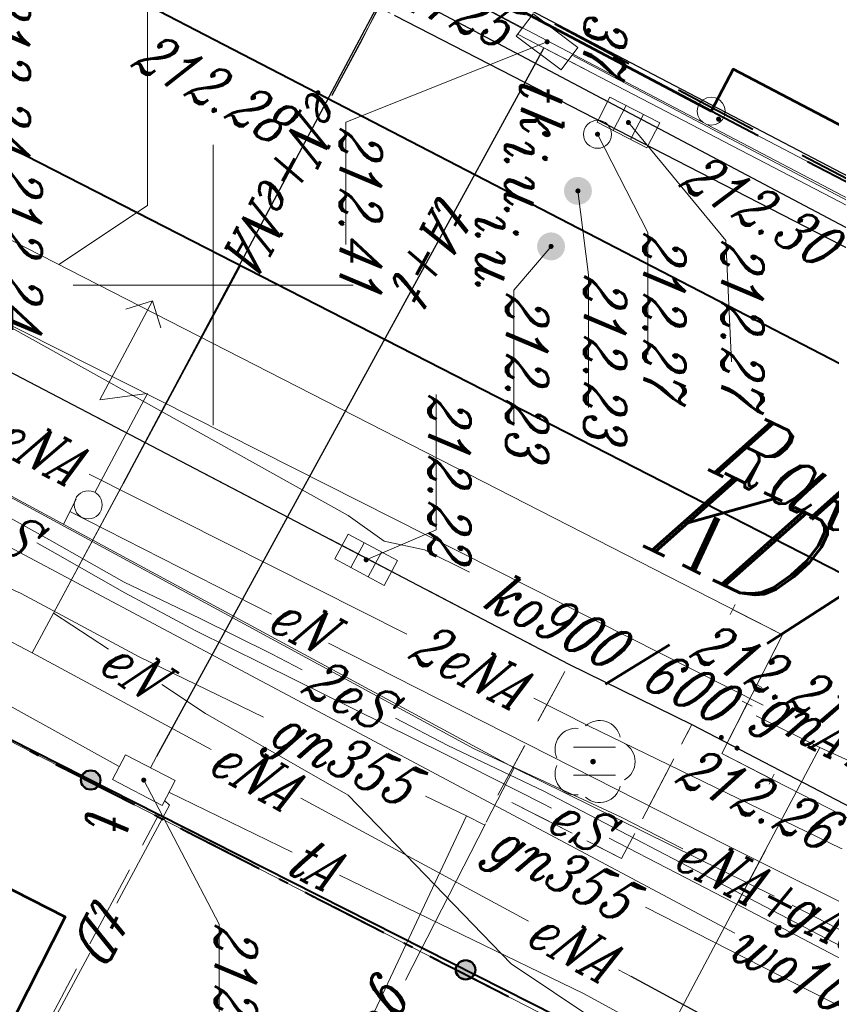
# Model space of a CAD drawing. Header units: millimetres. Extents: x -9598 to -9388, y -264557 to -264347.
# Tile 35 of 44: x -9440 to -9425, y -264420 to -264402. Entities that reach past the tile are written whole.
import ezdxf
from ezdxf.enums import TextEntityAlignment as Align

# ---------------------------------------------------------------- set-up
doc = ezdxf.new("R2010")
doc.units = ezdxf.units.MM
for name, pattern in [('Rakowicka 531_1 wstępna wersja$0$KTCR02-500', [1.5, 1, -0.5]), ('Rakowicka 531_1 wstępna wersja$0$KTJZ01-500', [2, 1.5, -0.5]), ('Rakowicka 531_1 wstępna wersja$0$KTPL01-500', [2, 1.5, -0.5]), ('Rakowicka 531_1 wstępna wersja$0$PTTU04-500', [1.5, 1, -0.5])]:
    doc.linetypes.add(name, pattern=pattern)
doc.layers.get('0').update_dxf_attribs({"color": 20, "lineweight": 35})
for name, color, linetype, lineweight in [('-- CO_opis', 11, 'Continuous', 0), ('-- CO_z', 51, 'Continuous', 9), ('Rakowicka 531_1 wstępna wersja$0$EGBB01', 250, 'Continuous', 0), ('Rakowicka 531_1 wstępna wersja$0$EGBD03', 250, 'Continuous', 0), ('Rakowicka 531_1 wstępna wersja$0$EGBO02', 250, 'Continuous', 0), ('Rakowicka 531_1 wstępna wersja$0$EPGPO_216', 7, 'Continuous', 0), ('Rakowicka 531_1 wstępna wersja$0$EPUPZ_251', 7, 'Continuous', 0), ('Rakowicka 531_1 wstępna wersja$0$KTCR02', 250, 'Continuous', 0), ('Rakowicka 531_1 wstępna wersja$0$KTJZ01', 250, 'Continuous', 0), ('Rakowicka 531_1 wstępna wersja$0$KTKR01', 250, 'Continuous', 0), ('Rakowicka 531_1 wstępna wersja$0$KTOK05_01', 250, 'Continuous', 0), ('Rakowicka 531_1 wstępna wersja$0$KTPL01', 250, 'Continuous', 0), ('Rakowicka 531_1 wstępna wersja$0$KTTR03', 250, 'Continuous', 0), ('Rakowicka 531_1 wstępna wersja$0$KTUL01', 250, 'Continuous', 0), ('Rakowicka 531_1 wstępna wersja$0$OBOP02_01', 250, 'Continuous', 0), ('Rakowicka 531_1 wstępna wersja$0$PTTU04', 250, 'Continuous', 0), ('Rakowicka 531_1 wstępna wersja$0$SUOP03_13', 250, 'Continuous', 0), ('Rakowicka 531_1 wstępna wersja$0$SUOP03_17', 250, 'Continuous', 0), ('Rakowicka 531_1 wstępna wersja$0$SUPE_01', 250, 'Continuous', 0), ('Rakowicka 531_1 wstępna wersja$0$SUPG_01', 250, 'Continuous', 0), ('Rakowicka 531_1 wstępna wersja$0$SUPK_01', 250, 'Continuous', 0), ('Rakowicka 531_1 wstępna wersja$0$SUPT_01', 250, 'Continuous', 0), ('Rakowicka 531_1 wstępna wersja$0$SUPW_01', 250, 'Continuous', 0), ('Rakowicka 531_1 wstępna wersja$0$SUSM07', 250, 'Continuous', 0), ('Rakowicka 531_1 wstępna wersja$0$SUUS05', 250, 'Continuous', 0), ('Rakowicka 531_1 wstępna wersja$0$SUUS15_05_K', 250, 'Continuous', 0), ('Rakowicka 531_1 wstępna wersja$0$SUUS15_10b_I', 250, 'Continuous', 0), ('Rakowicka 531_1 wstępna wersja$0$SUUS15_7a_T', 250, 'Continuous', 0), ('Rakowicka 531_1 wstępna wersja$0$SUUS15_7b_T', 250, 'Continuous', 0), ('Rakowicka 531_1 wstępna wersja$0$SUUS31_01', 250, 'Continuous', 0), ('Rakowicka 531_1 wstępna wersja$0$SUXX_01_E', 250, 'Continuous', 0), ('Rakowicka 531_1 wstępna wersja$0$Warstwa 2', 250, 'Continuous', 0), ('Rakowicka 531_1 wstępna wersja$0$Warstwa 3', 250, 'Continuous', 0), ('Rakowicka 531_1 wstępna wersja$0$Warstwa 5', 250, 'Continuous', 0)]:
    doc.layers.add(name, color=color, linetype=linetype, lineweight=lineweight)
doc.layers.add('-- RAMKA', color=11, linetype='Continuous')
for name, color, linetype, lineweight, true_color in [('Rakowicka 531_1 wstępna wersja$0$GEPPGO', 7, 'Continuous', 13, 0x008000), ('Rakowicka 531_1 wstępna wersja$0$GULIOR', 7, 'Continuous', 30, 0x0a0909), ('Rakowicka 531_1 wstępna wersja$0$GUPISH', 7, 'Continuous', 0, 0x0a0909), ('Rakowicka 531_1 wstępna wersja$0$GUPISH_O', 7, 'Continuous', 0, 0x0a0909), ('Rakowicka 531_1 wstępna wersja$0$GUPKSH', 7, 'Continuous', 0, 0x803300), ('Rakowicka 531_1 wstępna wersja$0$GUPTSH', 7, 'Continuous', 0, 0xff9100), ('Rakowicka 531_1 wstępna wersja$0$GUPXUI', 7, 'Continuous', 0, 0x0a0909), ('Rakowicka 531_1 wstępna wersja$0$GUPXUI_O', 7, 'Continuous', 0, 0x0a0909)]:
    doc.layers.add(name, color=color, linetype=linetype, lineweight=lineweight, true_color=true_color)
doc.styles.add('Rakowicka 531_1 wstępna wersja$0$Style-ITALIC_1250 I 0.20944', font='ITALIC_1250.shx', dxfattribs={"oblique": 12})

# ---------------------------------------------------------------- blocks, each defined once
blk = doc.blocks.new('Rakowicka 531_1 wstępna wersja$0$GEPPGO1_1')
at = {"layer": 'Rakowicka 531_1 wstępna wersja$0$GEPPGO', "color": 96, "linetype": 'Continuous', "lineweight": 13, "true_color": 0x008000, "flags": 128}
blk.add_lwpolyline([(0, 2.5), (0.77254, 2.37764), (1.46946, 2.02254), (2.02254, 1.46946), (2.37764, 0.77254), (2.5, 0), (2.37764, -0.77254), (2.02254, -1.46946), (1.46946, -2.02254), (0.77254, -2.37764), (0, -2.5), (-0.77254, -2.37764), (-1.46946, -2.02254), (-2.02254, -1.46946), (-2.37764, -0.77254), (-2.5, 0), (-2.37764, 0.77254), (-2.02254, 1.46946), (-1.46946, 2.02254), (-0.77254, 2.37764), (0, 2.5)], close=True, dxfattribs=at)
blk = doc.blocks.new('Rakowicka 531_1 wstępna wersja$0$GUPKSH1')
at = {"layer": 'Rakowicka 531_1 wstępna wersja$0$GUPKSH', "linetype": 'Continuous', "lineweight": 13}
blk.add_hatch(color=36, dxfattribs=at).paths.add_polyline_path([(0, -0.45), (-0.11647, -0.43467), (-0.225, -0.38971), (-0.3182, -0.3182), (-0.38971, -0.225), (-0.43467, -0.11647), (-0.45, 0), (-0.43467, 0.11647), (-0.38971, 0.225), (-0.3182, 0.3182), (-0.225, 0.38971), (-0.11647, 0.43467), (0, 0.45), (0.11647, 0.43467), (0.225, 0.38971), (0.3182, 0.3182), (0.38971, 0.225), (0.43467, 0.11647), (0.45, 0), (0.43467, -0.11647), (0.38971, -0.225), (0.3182, -0.3182), (0.225, -0.38971), (0.11647, -0.43467)])
blk = doc.blocks.new('Rakowicka 531_1 wstępna wersja$0$OBOP02_01')
at = {"layer": 'Rakowicka 531_1 wstępna wersja$0$OBOP02_01', "linetype": 'Continuous', "lineweight": 13}
h = blk.add_hatch(color=96, dxfattribs=at)
edge = h.paths.add_edge_path()
edge.add_arc((0, 0), 0.05, 0, 360)
at = {"layer": 'Rakowicka 531_1 wstępna wersja$0$OBOP02_01', "color": 96, "linetype": 'Continuous', "lineweight": 13}
for centre, start, end in [((0, 0.375), 30.1471, 149.8529), ((-0.357, 0.116), 102.1471, 221.8529), ((0.357, 0.116), 318.1471, 77.8529), ((-0.22, -0.303), 174.1472, 293.8529), ((0.22, -0.303), 246.1471, 5.8529)]:
    blk.add_arc(centre, 0.375, start, end, dxfattribs=at)
blk = doc.blocks.new('Rakowicka 531_1 wstępna wersja$0$GUPTSH1')
at = {"layer": 'Rakowicka 531_1 wstępna wersja$0$GUPTSH', "linetype": 'Continuous', "lineweight": 13}
blk.add_hatch(color=30, dxfattribs=at).paths.add_polyline_path([(0, -0.45), (-0.11647, -0.43467), (-0.225, -0.38971), (-0.3182, -0.3182), (-0.38971, -0.225), (-0.43467, -0.11647), (-0.45, 0), (-0.43467, 0.11647), (-0.38971, 0.225), (-0.3182, 0.3182), (-0.225, 0.38971), (-0.11647, 0.43467), (0, 0.45), (0.11647, 0.43467), (0.225, 0.38971), (0.3182, 0.3182), (0.38971, 0.225), (0.43467, 0.11647), (0.45, 0), (0.43467, -0.11647), (0.38971, -0.225), (0.3182, -0.3182), (0.225, -0.38971), (0.11647, -0.43467)])
blk = doc.blocks.new('Rakowicka 531_1 wstępna wersja$0$SUXX_01_1')
at = {"layer": 'Rakowicka 531_1 wstępna wersja$0$SUXX_01_E', "color": 1, "linetype": 'Continuous', "lineweight": 13}
blk.add_line((0, -0.25), (0, 0.25), dxfattribs=at)
blk = doc.blocks.new('Rakowicka 531_1 wstępna wersja$0$GUPISH1')
at = {"layer": 'Rakowicka 531_1 wstępna wersja$0$GUPISH', "linetype": 'Continuous', "lineweight": 13}
blk.add_hatch(color=250, dxfattribs=at).paths.add_polyline_path([(0, -0.45), (-0.11647, -0.43467), (-0.225, -0.38971), (-0.3182, -0.3182), (-0.38971, -0.225), (-0.43467, -0.11647), (-0.45, 0), (-0.43467, 0.11647), (-0.38971, 0.225), (-0.3182, 0.3182), (-0.225, 0.38971), (-0.11647, 0.43467), (0, 0.45), (0.11647, 0.43467), (0.225, 0.38971), (0.3182, 0.3182), (0.38971, 0.225), (0.43467, 0.11647), (0.45, 0), (0.43467, -0.11647), (0.38971, -0.225), (0.3182, -0.3182), (0.225, -0.38971), (0.11647, -0.43467)])
blk = doc.blocks.new('Rakowicka 531_1 wstępna wersja$0$RTPW02')
at = {"layer": 'Rakowicka 531_1 wstępna wersja$0$Warstwa 5', "linetype": 'Continuous', "lineweight": 13}
h = blk.add_hatch(color=250, dxfattribs=at)
edge = h.paths.add_edge_path()
edge.add_arc((0, 0), 0.045, 0, 360)
blk = doc.blocks.new('Rakowicka 531_1 wstępna wersja$0$GUPXUI1')
at = {"layer": 'Rakowicka 531_1 wstępna wersja$0$GUPXUI', "linetype": 'Continuous', "lineweight": 13}
blk.add_hatch(color=250, dxfattribs=at).paths.add_polyline_path([(0, -2.5), (-0.64705, -2.41481), (-1.25, -2.16506), (-1.76777, -1.76777), (-2.16506, -1.25), (-2.41481, -0.64705), (-2.5, 0), (-2.41481, 0.64705), (-2.16506, 1.25), (-1.76777, 1.76777), (-1.25, 2.16506), (-0.64705, 2.41481), (0, 2.5), (0.64705, 2.41481), (1.25, 2.16506), (1.76777, 1.76777), (2.16506, 1.25), (2.41481, 0.64705), (2.5, 0), (2.41481, -0.64705), (2.16506, -1.25), (1.76777, -1.76777), (1.25, -2.16506), (0.64705, -2.41481)])
blk = doc.blocks.new('Rakowicka 531_1 wstępna wersja$0$PTTU04_01')
at = {"layer": 'Rakowicka 531_1 wstępna wersja$0$PTTU04', "color": 250, "linetype": 'Continuous', "lineweight": 13}
for p, q in [((-0.25, -0.375), (-0.25, 0.375)), ((0.25, -0.375), (0.25, 0.375))]:
    blk.add_line(p, q, dxfattribs=at)
blk = doc.blocks.new('Rakowicka 531_1 wstępna wersja$0$SUUS15_05_K')
at = {"layer": 'Rakowicka 531_1 wstępna wersja$0$SUUS15_05_K', "color": 36, "linetype": 'Continuous', "lineweight": 13}
blk.add_circle((0, 0), 0.25, dxfattribs=at)
blk = doc.blocks.new('Rakowicka 531_1 wstępna wersja$0$SUSM07_01')
at = {"layer": 'Rakowicka 531_1 wstępna wersja$0$SUSM07', "color": 250, "linetype": 'Continuous', "lineweight": 13, "flags": 128}
for points in [[(3.396, 1.054), (3.75, 0.7), (3.396, 0.346)], [(0.25, 0), (2.25, 0), (1.75, 0.7), (3.75, 0.7)]]:
    blk.add_lwpolyline(points, dxfattribs=at)
at = {"layer": 'Rakowicka 531_1 wstępna wersja$0$SUSM07', "color": 250, "linetype": 'Continuous', "lineweight": 13}
blk.add_circle((0, 0), 0.25, dxfattribs=at)
blk = doc.blocks.new('Rakowicka 531_1 wstępna wersja$0$SUUS05')
at = {"layer": 'Rakowicka 531_1 wstępna wersja$0$SUUS05', "color": 250, "linetype": 'Continuous', "lineweight": 13}
for p, q in [((-0.175, -0.25), (-0.175, 0.25)), ((0.175, 0.25), (0.175, -0.25))]:
    blk.add_line(p, q, dxfattribs=at)
at = {"layer": 'Rakowicka 531_1 wstępna wersja$0$SUUS05', "color": 250, "linetype": 'Continuous', "lineweight": 13, "flags": 128}
blk.add_lwpolyline([(-0.5, -0.25), (0.5, -0.25), (0.5, 0.25), (-0.5, 0.25), (-0.5, -0.25)], close=True, dxfattribs=at)
blk = doc.blocks.new('Rakowicka 531_1 wstępna wersja$0$SUUS15_7b_T')
at = {"layer": 'Rakowicka 531_1 wstępna wersja$0$SUUS15_7b_T', "color": 30, "linetype": 'Continuous', "lineweight": 13, "flags": 128}
blk.add_lwpolyline([(-0.5, 0.25), (0.5, 0.25), (0.5, -0.25), (-0.5, -0.25), (-0.5, 0.25)], close=True, dxfattribs=at)
blk = doc.blocks.new('Rakowicka 531_1 wstępna wersja')
at = {"layer": 'Rakowicka 531_1 wstępna wersja$0$KTOK05_01', "linetype": 'Continuous', "lineweight": 40}
h = blk.add_hatch(color=250, dxfattribs=at)
edge = h.paths.add_edge_path()
edge.add_arc((7425312.215, 5549104.505), 0.17, 0, 360)
h = blk.add_hatch(color=250, dxfattribs=at)
edge = h.paths.add_edge_path()
edge.add_arc((7425308.829, 5549097.813), 0.17, 0, 360)
at = {"layer": 'Rakowicka 531_1 wstępna wersja$0$EGBB01', "color": 250, "linetype": 'Continuous', "lineweight": 53, "flags": 128}
blk.add_lwpolyline([(7425292.14, 5549132.4), (7425304.7, 5549125.97), (7425305.6, 5549125.48), (7425302.92, 5549120.41), (7425302.17, 5549120.78), (7425296.15, 5549109.28), (7425296.9, 5549108.89), (7425294.19, 5549103.78)], dxfattribs=at)
blk.add_lwpolyline([(7425308.48, 5549091.88), (7425311.27, 5549097.36), (7425315.67, 5549095.12), (7425315.1, 5549094), (7425317.92, 5549092.57), (7425316.52, 5549089.86), (7425313.71, 5549091.29), (7425312.89, 5549089.64), (7425308.48, 5549091.88)], close=True, dxfattribs=at)
at = {"layer": 'Rakowicka 531_1 wstępna wersja$0$EGBD03', "color": 96, "linetype": 'Continuous', "lineweight": 13, "flags": 128}
for points in [[(7425309.344, 5549134.875), (7425304.7, 5549125.97), (7425305.61, 5549125.48), (7425302.92, 5549120.41), (7425296.9, 5549108.89), (7425294.19, 5549103.78), (7425286.46, 5549107.9), (7425285.01, 5549105.14), (7425285.18, 5549105.05), (7425285.34, 5549104.79), (7425275.7, 5549085.21), (7425275.53, 5549084.94), (7425273.99, 5549082.32), (7425270.33, 5549075.181)], [(7425324.18, 5549127.474), (7425322.67, 5549124.6), (7425313.32, 5549106.49), (7425303.71, 5549087.75), (7425295.44, 5549072.28), (7425282.33, 5549080.89), (7425294.19, 5549103.78), (7425296.9, 5549108.89), (7425302.92, 5549120.41), (7425305.61, 5549125.48), (7425304.7, 5549125.97), (7425309.344, 5549134.875)], [(7425330.541, 5549078.787), (7425329.63, 5549076.9), (7425328.84, 5549075.25), (7425311.48, 5549083.92), (7425305.85, 5549086.73), (7425303.71, 5549087.75), (7425313.32, 5549106.49), (7425334.47, 5549095.85), (7425337.41, 5549094.37), (7425337.57, 5549094.29), (7425336.35, 5549091.95), (7425336.681, 5549091.785)]]:
    blk.add_lwpolyline(points, dxfattribs=at)
at = {"layer": 'Rakowicka 531_1 wstępna wersja$0$EGBO02', "color": 96, "linetype": 'Continuous', "lineweight": 40}
for p, q in [((7425298.494, 5549111.94), (7425297.799, 5549110.61)), ((7425296.17, 5549107.513), (7425295.467, 5549106.187))]:
    blk.add_line(p, q, dxfattribs=at)
at = {"layer": 'Rakowicka 531_1 wstępna wersja$0$EGBO02', "color": 96, "linetype": 'Continuous', "lineweight": 40, "flags": 128}
blk.add_lwpolyline([(7425297.336, 5549109.724), (7425296.9, 5549108.89), (7425296.638, 5549108.396)], dxfattribs=at)
at = {"layer": 'Rakowicka 531_1 wstępna wersja$0$EPGPO_216', "color": 8, "linetype": 'Continuous', "lineweight": 40}
for p, q in [((7425297.681, 5549110.514), (7425298.379, 5549111.842)), ((7425295.342, 5549106.095), (7425296.046, 5549107.42)), ((7425312.694, 5549105.269), (7425312.01, 5549103.934)), ((7425311.554, 5549103.044), (7425310.87, 5549101.709)), ((7425310.414, 5549100.819), (7425309.73, 5549099.484)), ((7425309.274, 5549098.594), (7425308.59, 5549097.259))]:
    blk.add_line(p, q, dxfattribs=at)
at = {"layer": 'Rakowicka 531_1 wstępna wersja$0$EPGPO_216', "color": 8, "linetype": 'Continuous', "lineweight": 40, "flags": 128}
blk.add_lwpolyline([(7425296.516, 5549108.303), (7425296.78, 5549108.8), (7425297.216, 5549109.629)], dxfattribs=at)
at = {"layer": 'Rakowicka 531_1 wstępna wersja$0$EPUPZ_251', "color": 8, "linetype": 'Continuous', "lineweight": 40}
for p, q in [((7425312.694, 5549105.269), (7425312.238, 5549104.379)), ((7425312.056, 5549104.023), (7425311.976, 5549103.867)), ((7425311.817, 5549103.556), (7425311.737, 5549103.4)), ((7425311.554, 5549103.044), (7425311.098, 5549102.154)), ((7425310.916, 5549101.798), (7425310.836, 5549101.642)), ((7425310.677, 5549101.331), (7425310.597, 5549101.175)), ((7425310.414, 5549100.819), (7425309.958, 5549099.929)), ((7425309.776, 5549099.573), (7425309.696, 5549099.417)), ((7425309.537, 5549099.106), (7425309.457, 5549098.95)), ((7425309.274, 5549098.594), (7425308.818, 5549097.704)), ((7425308.636, 5549097.348), (7425308.556, 5549097.192)), ((7425308.397, 5549096.881), (7425308.317, 5549096.725))]:
    blk.add_line(p, q, dxfattribs=at)
at = {"layer": 'Rakowicka 531_1 wstępna wersja$0$GULIOR', "color": 18, "linetype": 'Continuous', "lineweight": 30, "true_color": 0x0a0909, "flags": 128}
for points in [[(7425310.102, 5549134.497), (7425305.6, 5549125.76), (7425294.07, 5549103.7), (7425293.48, 5549103.67), (7425290.38, 5549104.38), (7425284.58, 5549101.7), (7425284.11, 5549101.19), (7425271.35, 5549075.65), (7425270.959, 5549074.871)], [(7425271.786, 5549074.464), (7425284.69, 5549100.69), (7425285.21, 5549101.15), (7425290.33, 5549103.76), (7425293.05, 5549102.89), (7425294.45, 5549103.09), (7425295.14, 5549104.04), (7425310.995, 5549134.051)]]:
    blk.add_lwpolyline(points, dxfattribs=at)
at = {"layer": 'Rakowicka 531_1 wstępna wersja$0$GUPISH_O', "color": 18, "linetype": 'Continuous', "lineweight": 13, "true_color": 0x0a0909, "flags": 128}
for points in [[(7425298.32, 5549106.51), (7425299.819, 5549106.696), (7425302.184, 5549106.696)], [(7425299.31, 5549106.03), (7425300.089, 5549105.363), (7425302.507, 5549105.363)]]:
    blk.add_lwpolyline(points, dxfattribs=at)
at = {"layer": 'Rakowicka 531_1 wstępna wersja$0$KTCR02', "color": 250, "linetype": 'Rakowicka 531_1 wstępna wersja$0$KTCR02-500', "lineweight": 13, "flags": 128}
for points in [[(7425309.237, 5549134.928), (7425304.7, 5549125.97), (7425305.6, 5549125.48), (7425302.92, 5549120.41), (7425302.17, 5549120.78), (7425296.15, 5549109.28), (7425296.9, 5549108.89), (7425294.19, 5549103.78), (7425286.46, 5549107.9), (7425285.01, 5549105.14), (7425285.18, 5549105.05), (7425285.34, 5549104.79), (7425280.99, 5549096.5), (7425281.26, 5549096.36), (7425280.9, 5549095.66), (7425280.99, 5549095.55), (7425281.86, 5549095.48), (7425282.55, 5549095.62), (7425283.17, 5549096.09), (7425283.62, 5549096.76), (7425285.71, 5549100.16), (7425286.69, 5549101.13), (7425287.71, 5549101.84), (7425288.44, 5549102.22), (7425289.64, 5549102.7), (7425290.46, 5549102.83), (7425291.37, 5549102.74), (7425292.23, 5549102.64), (7425293.08, 5549102.42), (7425293.72, 5549102.34), (7425294.44, 5549102.55), (7425295.19, 5549103.24), (7425311.018, 5549134.04)], [(7425302.84, 5549081.09), (7425301.52, 5549082.03), (7425300.37, 5549082.61), (7425299.43, 5549083.28), (7425298.66, 5549084.15), (7425298.14, 5549085.02), (7425297.8, 5549086.02), (7425297.66, 5549086.96), (7425297.63, 5549087.93), (7425297.72, 5549088.7), (7425297.93, 5549089.59), (7425299.92, 5549093.33), (7425300.12, 5549093.67), (7425300.25, 5549093.89), (7425306.76, 5549106.35), (7425309.1, 5549105.08), (7425310.23, 5549107.29), (7425307.84, 5549108.54), (7425314.08, 5549120.54), (7425316.83, 5549125.75), (7425319.058, 5549130.029)], [(7425319.95, 5549119.62), (7425317.38, 5549114.62), (7425317.04, 5549113.95), (7425313.83, 5549107.69), (7425320.49, 5549103.5), (7425328.494, 5549099.463), (7425328.4, 5549099.27), (7425328.27, 5549099), (7425320.288, 5549103.052), (7425313.28, 5549106.61), (7425309.444, 5549099.029), (7425306.08, 5549092.38), (7425303.78, 5549087.76), (7425305.85, 5549086.73), (7425311.48, 5549083.92), (7425314.97, 5549085.38), (7425316.48, 5549084.48), (7425315.28, 5549082.06), (7425320.1, 5549079.67)], [(7425309.383, 5549098.909), (7425306.08, 5549092.38), (7425308.19, 5549091.32), (7425308.48, 5549091.88), (7425311.27, 5549097.36), (7425315.67, 5549095.12), (7425315.1, 5549094), (7425316.871, 5549093.102), (7425316.919, 5549093.195)]]:
    blk.add_lwpolyline(points, dxfattribs=at)
at = {"layer": 'Rakowicka 531_1 wstępna wersja$0$KTJZ01', "color": 250, "linetype": 'Rakowicka 531_1 wstępna wersja$0$KTJZ01-500', "lineweight": 13, "flags": 128}
for points in [[(7425278.23, 5549071.61), (7425278.32, 5549068.58), (7425283.23, 5549079.57), (7425291.92, 5549096.75), (7425295.19, 5549103.24), (7425311.018, 5549134.04)], [(7425319.058, 5549130.029), (7425316.83, 5549125.75), (7425314.08, 5549120.54), (7425307.84, 5549108.54), (7425306.76, 5549106.35), (7425300.25, 5549093.89), (7425300.12, 5549093.67), (7425299.92, 5549093.33), (7425297.93, 5549089.59), (7425297.72, 5549088.7), (7425297.63, 5549087.93), (7425297.66, 5549086.96), (7425297.8, 5549086.02), (7425298.14, 5549085.02), (7425298.66, 5549084.15), (7425299.43, 5549083.28), (7425300.37, 5549082.61), (7425301.52, 5549082.03), (7425302.84, 5549081.09)]]:
    blk.add_lwpolyline(points, dxfattribs=at)
at = {"layer": 'Rakowicka 531_1 wstępna wersja$0$KTKR01', "color": 250, "linetype": 'Continuous', "lineweight": 30, "flags": 128}
for points in [[(7425295.19, 5549103.24), (7425311.018, 5549134.04)], [(7425300.25, 5549093.89), (7425306.76, 5549106.35), (7425307.84, 5549108.54), (7425314.08, 5549120.54)]]:
    blk.add_lwpolyline(points, dxfattribs=at)
at = {"layer": 'Rakowicka 531_1 wstępna wersja$0$KTOK05_01', "color": 250, "linetype": 'Continuous', "lineweight": 40, "flags": 128}
blk.add_lwpolyline([(7425303.78, 5549087.76), (7425306.08, 5549092.38), (7425309.444, 5549099.029), (7425313.28, 5549106.61)], dxfattribs=at)
at = {"layer": 'Rakowicka 531_1 wstępna wersja$0$KTOK05_01', "color": 250, "linetype": 'Continuous', "lineweight": 40}
for centre, radius in [((7425312.215, 5549104.505), 0.175), ((7425312.215, 5549104.505), 0.17), ((7425308.829, 5549097.813), 0.175), ((7425308.829, 5549097.813), 0.17)]:
    blk.add_circle(centre, radius, dxfattribs=at)
at = {"layer": 'Rakowicka 531_1 wstępna wersja$0$KTPL01', "color": 250, "linetype": 'Rakowicka 531_1 wstępna wersja$0$KTPL01-500', "lineweight": 13, "flags": 128}
blk.add_lwpolyline([(7425313.518, 5549096.856), (7425309.444, 5549099.029), (7425313.28, 5549106.61), (7425320.288, 5549103.052)], dxfattribs=at)
at = {"layer": 'Rakowicka 531_1 wstępna wersja$0$KTTR03', "color": 250, "linetype": 'Continuous', "lineweight": 40, "flags": 128}
for points in [[(7425312.782, 5549133.16), (7425291.831, 5549092.692)], [(7425315.643, 5549131.733), (7425288.21, 5549078.13), (7425283.522, 5549068.679)]]:
    blk.add_lwpolyline(points, dxfattribs=at)
at = {"layer": 'Rakowicka 531_1 wstępna wersja$0$PTTU04', "color": 250, "linetype": 'Rakowicka 531_1 wstępna wersja$0$PTTU04-500', "lineweight": 13, "flags": 128}
blk.add_lwpolyline([(7425309.1, 5549105.08), (7425306.76, 5549106.35), (7425307.84, 5549108.54), (7425310.23, 5549107.29), (7425309.1, 5549105.08)], close=True, dxfattribs=at)
at = {"layer": 'Rakowicka 531_1 wstępna wersja$0$SUOP03_13', "color": 1, "linetype": 'Continuous', "lineweight": 30, "flags": 128}
for points in [[(7425315.052, 5549112.534), (7425313.61, 5549109.82), (7425312.336, 5549107.461)], [(7425303.534, 5549098.398), (7425294.146, 5549103.394)]]:
    blk.add_lwpolyline(points, dxfattribs=at)
at = {"layer": 'Rakowicka 531_1 wstępna wersja$0$SUOP03_17', "color": 30, "linetype": 'Continuous', "lineweight": 30, "flags": 128}
blk.add_lwpolyline([(7425295.778, 5549105.896), (7425308.41, 5549098.99)], dxfattribs=at)
at = {"layer": 'Rakowicka 531_1 wstępna wersja$0$SUPE_01', "color": 1, "linetype": 'Continuous', "lineweight": 13, "flags": 128}
for points in [[(7425309.864, 5549107.068), (7425311.1, 5549109.46), (7425315.21, 5549117.29), (7425316.4, 5549118.06), (7425319.46, 5549120.45), (7425321.35, 5549123.56), (7425322.13, 5549125.03), (7425323.615, 5549127.756)], [(7425316.032, 5549122.742), (7425314.62, 5549120.63), (7425307.86, 5549106.7), (7425307.368, 5549105.723)], [(7425315.462, 5549118.892), (7425311.06, 5549110.333)], [(7425316.941, 5549118.729), (7425316.25, 5549118.2), (7425315.04, 5549117.43), (7425310.94, 5549109.57), (7425309.03, 5549105.9), (7425308.21, 5549104.19), (7425307.726, 5549103.254)], [(7425306.385, 5549102.058), (7425309.99, 5549109.16), (7425312.87, 5549114.93), (7425314.125, 5549117.352)], [(7425300.543, 5549115.305), (7425294.32, 5549103.45), (7425292.13, 5549103.46), (7425290.3, 5549103.97), (7425288.311, 5549103.053)], [(7425312.212, 5549107.232), (7425312.336, 5549107.461), (7425313.61, 5549109.82)], [(7425310.058, 5549108.384), (7425309.49, 5549107.28), (7425308.27, 5549104.66), (7425301.968, 5549093.034)], [(7425314.248, 5549106.252), (7425313.12, 5549106.83), (7425312.11, 5549105.32), (7425309.1, 5549102.41), (7425307.64, 5549099.86), (7425307.126, 5549099.082)], [(7425304.595, 5549096.854), (7425304.78, 5549097.18), (7425305.49, 5549098.42), (7425306.17, 5549099.69), (7425306.76, 5549100.89), (7425308.37, 5549104.14), (7425309.25, 5549105.88), (7425309.332, 5549106.038)], [(7425296.617, 5549102.126), (7425295.7, 5549102.62), (7425294.146, 5549103.394), (7425289.659, 5549105.63)], [(7425309.15, 5549101.564), (7425311.346, 5549105.63)], [(7425289.425, 5549104.499), (7425294.13, 5549102.17), (7425294.78, 5549103.1), (7425296.612, 5549102.116)], [(7425306.226, 5549103.456), (7425303.371, 5549097.789)], [(7425306.863, 5549101.587), (7425306.58, 5549101.04), (7425305.95, 5549099.77), (7425305.3, 5549098.41), (7425304.57, 5549097.12), (7425302.24, 5549092.93), (7425302.39, 5549091.78), (7425303.55, 5549088.88), (7425303.43, 5549088.51), (7425303.13, 5549088.06), (7425298.24, 5549076.891)], [(7425304.04, 5549097.44), (7425305.869, 5549101.042)], [(7425299.652, 5549100.481), (7425305.85, 5549097.15)], [(7425305.85, 5549097.15), (7425303.534, 5549098.398), (7425299.656, 5549100.488)], [(7425306.56, 5549096.77), (7425308.285, 5549099.963)], [(7425306.497, 5549098.13), (7425305.85, 5549097.15)], [(7425306.56, 5549096.77), (7425305.85, 5549097.15)], [(7425305.941, 5549095.587), (7425306.56, 5549096.77)]]:
    blk.add_lwpolyline(points, dxfattribs=at)
at = {"layer": 'Rakowicka 531_1 wstępna wersja$0$SUPG_01', "color": 52, "linetype": 'Continuous', "lineweight": 13, "flags": 128}
for points in [[(7425313.528, 5549112.489), (7425311.097, 5549107.714)], [(7425298.816, 5549111.765), (7425295.528, 5549105.441)], [(7425310.898, 5549110.011), (7425308.61, 5549105.37)], [(7425307.494, 5549109.816), (7425299.63, 5549094.22), (7425295.79, 5549087.09), (7425293.917, 5549083.607)], [(7425295.528, 5549105.441), (7425296.186, 5549106.706)], [(7425308.61, 5549105.37), (7425303.526, 5549095.954)], [(7425308.61, 5549105.37), (7425309.583, 5549104.873)], [(7425309.636, 5549104.846), (7425309.47, 5549104.52), (7425309.115, 5549103.79)], [(7425309.61, 5549104.859), (7425312.4, 5549103.434)], [(7425309.47, 5549104.52), (7425314.147, 5549102.32)], [(7425307.707, 5549100.896), (7425306.63, 5549098.68), (7425305.5, 5549096.57), (7425304.35, 5549093.994)]]:
    blk.add_lwpolyline(points, dxfattribs=at)
at = {"layer": 'Rakowicka 531_1 wstępna wersja$0$SUPK_01', "color": 36, "linetype": 'Continuous', "lineweight": 13}
blk.add_line((7425310.073, 5549109.861), (7425311.167, 5549109.279), dxfattribs=at)
at = {"layer": 'Rakowicka 531_1 wstępna wersja$0$SUPK_01', "color": 36, "linetype": 'Continuous', "lineweight": 13, "flags": 128}
for points in [[(7425312.777, 5549120.792), (7425308.25, 5549110.83), (7425307.681, 5549109.692)], [(7425308.25, 5549110.83), (7425316.079, 5549106.668)], [(7425305.123, 5549104.576), (7425304.72, 5549103.77), (7425304.57, 5549103.05), (7425304.11, 5549102.41), (7425299.472, 5549094.078)]]:
    blk.add_lwpolyline(points, dxfattribs=at)
at = {"layer": 'Rakowicka 531_1 wstępna wersja$0$SUPT_01', "color": 30, "linetype": 'Continuous', "lineweight": 13, "flags": 128}
for points in [[(7425299.99, 5549114.153), (7425295.897, 5549106.408)], [(7425310.523, 5549102.252), (7425312.64, 5549106.62), (7425316.55, 5549113.78), (7425316.606, 5549114.026)], [(7425298.599, 5549104.353), (7425295.882, 5549105.839)], [(7425295.882, 5549105.839), (7425298.599, 5549104.353)], [(7425295.422, 5549105.514), (7425294.32, 5549103.45), (7425292.13, 5549103.46), (7425290.3, 5549103.97), (7425287.237, 5549102.558)], [(7425308.611, 5549098.88), (7425308.41, 5549098.99), (7425300.114, 5549103.525)], [(7425300.114, 5549103.525), (7425308.41, 5549098.99), (7425308.611, 5549098.88)], [(7425309.048, 5549099.21), (7425310.114, 5549101.408)], [(7425309.195, 5549099.133), (7425309.28, 5549099.22), (7425311.027, 5549098.278)], [(7425307.013, 5549095.471), (7425308.588, 5549098.322)], [(7425311.919, 5549097.797), (7425313.62, 5549096.88), (7425313.39, 5549096.281)]]:
    blk.add_lwpolyline(points, dxfattribs=at)
at = {"layer": 'Rakowicka 531_1 wstępna wersja$0$SUPW_01', "color": 5, "linetype": 'Continuous', "lineweight": 13, "flags": 128}
blk.add_lwpolyline([(7425311.561, 5549109.312), (7425304.137, 5549095.347)], dxfattribs=at)
at = {"layer": 'Rakowicka 531_1 wstępna wersja$0$SUUS15_05_K', "color": 36, "linetype": 'Continuous', "lineweight": 13, "flags": 128}
for points in [[(7425297.1, 5549107.41), (7425299.205, 5549109.15), (7425301.372, 5549109.253)], [(7425297.31, 5549106.86), (7425299.061, 5549107.756), (7425301.247, 5549107.756)], [(7425304.9, 5549102.73), (7425304.363, 5549103.981), (7425301.951, 5549103.981)]]:
    blk.add_lwpolyline(points, dxfattribs=at)
at = {"layer": 'Rakowicka 531_1 wstępna wersja$0$SUUS15_7a_T', "color": 30, "linetype": 'Continuous', "lineweight": 13, "flags": 128}
for points in [[(7425295.66, 5549105.96), (7425297.095, 5549102.368), (7425299.278, 5549102.368)], [(7425308.83, 5549098.76), (7425311.4, 5549100.107), (7425313.647, 5549100.107)]]:
    blk.add_lwpolyline(points, dxfattribs=at)
at = {"layer": 'Rakowicka 531_1 wstępna wersja$0$Warstwa 3', "color": 250, "linetype": 'Continuous', "lineweight": 13}
for p, q in [((7425300, 5549102.5), (7425300, 5549097.5)), ((7425297.5, 5549100), (7425302.5, 5549100))]:
    blk.add_line(p, q, dxfattribs=at)
at = {"layer": 'Rakowicka 531_1 wstępna wersja$0$OBOP02_01', "color": 96, "linetype": 'Continuous', "lineweight": 13}
blk.add_blockref('Rakowicka 531_1 wstępna wersja$0$OBOP02_01', (7425308.5, 5549106.78), dxfattribs=at)
at = {"layer": 'Rakowicka 531_1 wstępna wersja$0$PTTU04', "color": 250, "linetype": 'Continuous', "lineweight": 13}
blk.add_blockref('Rakowicka 531_1 wstępna wersja$0$PTTU04_01', (7425308.495, 5549106.803), dxfattribs=at)
at = {"layer": 'Rakowicka 531_1 wstępna wersja$0$SUSM07', "color": 250, "linetype": 'Continuous', "lineweight": 13, "rotation": 151.8935206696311}
blk.add_blockref('Rakowicka 531_1 wstępna wersja$0$SUSM07_01', (7425303.92, 5549097.77), dxfattribs=at)
at = {"layer": 'Rakowicka 531_1 wstępna wersja$0$SUUS05', "color": 250, "linetype": 'Continuous', "lineweight": 13}
for p, rotation in [((7425297.1, 5549107.41), 242.6674314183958), ((7425304.9, 5549102.73), 61.89352499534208)]:
    blk.add_blockref('Rakowicka 531_1 wstępna wersja$0$SUUS05', p, dxfattribs=dict(at, rotation=rotation))
at = {"layer": 'Rakowicka 531_1 wstępna wersja$0$SUUS15_05_K', "color": 36, "linetype": 'Continuous', "lineweight": 13, "xscale": 0.1, "yscale": 0.1, "zscale": 0.1}
for p in [(7425297.1, 5549107.41), (7425297.31, 5549106.86), (7425304.9, 5549102.73)]:
    blk.add_blockref('Rakowicka 531_1 wstępna wersja$0$GUPKSH1', p, dxfattribs=at)
at = {"layer": 'Rakowicka 531_1 wstępna wersja$0$SUUS15_05_K', "color": 36, "linetype": 'Continuous', "lineweight": 13}
blk.add_blockref('Rakowicka 531_1 wstępna wersja$0$SUUS15_05_K', (7425297.31, 5549106.86), dxfattribs=at)
at = {"layer": 'Rakowicka 531_1 wstępna wersja$0$SUUS15_10b_I', "color": 250, "linetype": 'Continuous', "lineweight": 13, "xscale": 0.1, "yscale": 0.1, "zscale": 0.1}
for p in [(7425298.32, 5549106.51), (7425299.31, 5549106.03)]:
    blk.add_blockref('Rakowicka 531_1 wstępna wersja$0$GUPISH1', p, dxfattribs=at)
at = {"layer": 'Rakowicka 531_1 wstępna wersja$0$SUUS15_7a_T', "color": 30, "linetype": 'Continuous', "lineweight": 13, "xscale": 0.1, "yscale": 0.1, "zscale": 0.1}
for p in [(7425295.66, 5549105.96), (7425308.83, 5549098.76)]:
    blk.add_blockref('Rakowicka 531_1 wstępna wersja$0$GUPTSH1', p, dxfattribs=at)
at = {"layer": 'Rakowicka 531_1 wstępna wersja$0$SUUS15_7b_T', "color": 30, "linetype": 'Continuous', "lineweight": 13}
for p, rotation in [((7425295.66, 5549105.96), 53.12990051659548), ((7425308.83, 5549098.76), 62.40248337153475)]:
    blk.add_blockref('Rakowicka 531_1 wstępna wersja$0$SUUS15_7b_T', p, dxfattribs=dict(at, rotation=rotation))
at = {"layer": 'Rakowicka 531_1 wstępna wersja$0$SUUS31_01', "color": 250, "linetype": 'Continuous', "lineweight": 13, "xscale": 0.1, "yscale": 0.1, "zscale": 0.1}
for p in [(7425298.32, 5549106.51), (7425299.31, 5549106.03)]:
    blk.add_blockref('Rakowicka 531_1 wstępna wersja$0$GUPXUI1', p, dxfattribs=at)
at = {"layer": 'Rakowicka 531_1 wstępna wersja$0$SUXX_01_E', "color": 1, "linetype": 'Continuous', "lineweight": 13, "rotation": 63.0840433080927}
blk.add_blockref('Rakowicka 531_1 wstępna wersja$0$SUXX_01_1', (7425304.04, 5549097.44), dxfattribs=at)
at = {"layer": 'Rakowicka 531_1 wstępna wersja$0$Warstwa 2', "color": 96, "linetype": 'Continuous', "lineweight": 13, "true_color": 0x008000, "xscale": 0.1, "yscale": 0.1, "zscale": 0.1}
blk.add_blockref('Rakowicka 531_1 wstępna wersja$0$GEPPGO1_1', (7425296.9, 5549108.89), dxfattribs=at)
at = {"layer": 'Rakowicka 531_1 wstępna wersja$0$Warstwa 5', "color": 250, "linetype": 'Continuous', "lineweight": 13}
for p in [(7425308.26, 5549109.35), (7425308.07, 5549109.07), (7425297.04, 5549109.02), (7425295.46, 5549106.7), (7425296.57, 5549101.87)]:
    blk.add_blockref('Rakowicka 531_1 wstępna wersja$0$RTPW02', p, dxfattribs=at)
at = {"layer": 'Rakowicka 531_1 wstępna wersja$0$EPGPO_216', "color": 8, "linetype": 'Continuous', "lineweight": 30, "style": 'Rakowicka 531_1 wstępna wersja$0$Style-ITALIC_1250 I 0.20944', "oblique": 12, "width": 0.777778}
blk.add_text('KD/L+T', height=1.8, rotation=64.0549, dxfattribs=at).set_placement((7425303.842, 5549108.069), align=Align.MIDDLE_LEFT)
at = {"layer": 'Rakowicka 531_1 wstępna wersja$0$GUPISH_O', "color": 250, "linetype": 'Continuous', "lineweight": 13, "char_height": 0.75, "attachment_point": 7, "rotation": 359.9998, "line_spacing_factor": 0.6, "style": 'Rakowicka 531_1 wstępna wersja$0$Style-ITALIC_1250 I 0.20944'}
for insert in [(7425299.819, 5549106.619), (7425300.136, 5549105.227)]:
    blk.add_mtext('\\H1x;\\W0.8;212.23', dxfattribs=dict(at, insert=insert))
at = {"layer": 'Rakowicka 531_1 wstępna wersja$0$GUPXUI_O', "color": 250, "linetype": 'Continuous', "lineweight": 13, "char_height": 0.75, "attachment_point": 7, "rotation": 359.9998, "line_spacing_factor": 0.6, "style": 'Rakowicka 531_1 wstępna wersja$0$Style-ITALIC_1250 I 0.20944'}
for insert in [(7425297.357, 5549105.211), (7425298.688, 5549104.692)]:
    blk.add_mtext('\\H1x;\\W0.8;i.u.', dxfattribs=dict(at, insert=insert))
at = {"layer": 'Rakowicka 531_1 wstępna wersja$0$KTUL01', "color": 250, "linetype": 'Continuous', "lineweight": 30, "insert": (7425303.292, 5549108.832), "char_height": 1.25, "attachment_point": 7, "rotation": 64.3416, "line_spacing_factor": 0.6, "style": 'Rakowicka 531_1 wstępna wersja$0$Style-ITALIC_1250 I 0.20944'}
blk.add_mtext('\\H1x;\\W0.8;Rakowicka', dxfattribs=at)
at = {"layer": 'Rakowicka 531_1 wstępna wersja$0$SUPE_01', "color": 1, "linetype": 'Continuous', "lineweight": 13, "style": 'Rakowicka 531_1 wstępna wersja$0$Style-ITALIC_1250 I 0.20944', "oblique": 12, "width": 0.8}
for s, rotation, p in [('eNA+', 62.7823, (7425310.555, 5549109.361)), ('eS', 62.3048, (7425309.605, 5549106.549)), ('eNA', 61.6208, (7425311.779, 5549106.431)), ('2eNA', 63.2637, (7425306.797, 5549104.59)), ('2eS', 62.5059, (7425307.293, 5549102.421)), ('eN+eNA', 331.6791, (7425298.136, 5549101.307)), ('eN', 63.084, (7425306.041, 5549101.593)), ('eNA', 61.6208, (7425308.717, 5549100.764)), ('eN', 56.5546, (7425306.845, 5549098.584)), ('2eNA', 63.2637, (7425302.8, 5549096.656)), ('eS', 60.502, (7425304.365, 5549096.318))]:
    blk.add_text(s, height=0.75, rotation=rotation, dxfattribs=at).set_placement(p, align=Align.MIDDLE_CENTER)
at = {"layer": 'Rakowicka 531_1 wstępna wersja$0$SUPG_01', "color": 250, "linetype": 'Continuous', "lineweight": 13, "style": 'Rakowicka 531_1 wstępna wersja$0$Style-ITALIC_1250 I 0.20944', "oblique": 12, "width": 0.8}
for s, rotation, p in [('gnA125-n', 63.2397, (7425308.436, 5549111.852)), ('gA300', 63.7587, (7425311.58, 5549111.489)), ('gn355', 63.0128, (7425310.447, 5549106.239)), ('gA125', 66.7742, (7425294.943, 5549104.109)), ('g65', 332.9494, (7425313.253, 5549103.076)), ('gn355', 64.0663, (7425308.411, 5549102.343))]:
    blk.add_text(s, height=0.75, rotation=rotation, dxfattribs=at).set_placement(p, align=Align.MIDDLE_CENTER)
at = {"layer": 'Rakowicka 531_1 wstępna wersja$0$SUPK_01', "color": 36, "linetype": 'Continuous', "lineweight": 13, "style": 'Rakowicka 531_1 wstępna wersja$0$Style-ITALIC_1250 I 0.20944', "oblique": 12, "width": 0.8}
blk.add_text('ko900/600', height=0.75, rotation=63.4349, dxfattribs=at).set_placement((7425306.471, 5549107.099), align=Align.MIDDLE_CENTER)
at = {"layer": 'Rakowicka 531_1 wstępna wersja$0$SUPT_01', "color": 30, "linetype": 'Continuous', "lineweight": 13, "style": 'Rakowicka 531_1 wstępna wersja$0$Style-ITALIC_1250 I 0.20944', "oblique": 12, "width": 0.8}
for s, rotation, p in [('tA+t', 331.3347, (7425299.357, 5549103.94)), ('tA', 64.139, (7425310.318, 5549101.83)), ('tD', 331.6678, (7425311.473, 5549098.038))]:
    blk.add_text(s, height=0.75, rotation=rotation, dxfattribs=at).set_placement(p, align=Align.MIDDLE_CENTER)
at = {"layer": 'Rakowicka 531_1 wstępna wersja$0$SUPW_01', "color": 5, "linetype": 'Continuous', "lineweight": 13, "style": 'Rakowicka 531_1 wstępna wersja$0$Style-ITALIC_1250 I 0.20944', "oblique": 12, "width": 0.8}
blk.add_text('wo100', height=0.75, rotation=62.0042, dxfattribs=at).set_placement((7425312.291, 5549110.561), align=Align.MIDDLE_CENTER)
at = {"layer": 'Rakowicka 531_1 wstępna wersja$0$SUUS15_05_K', "color": 36, "linetype": 'Continuous', "lineweight": 13, "char_height": 0.75, "attachment_point": 7, "rotation": 359.9998, "line_spacing_factor": 0.6, "style": 'Rakowicka 531_1 wstępna wersja$0$Style-ITALIC_1250 I 0.20944'}
for s, insert in [('\\H1x;\\W0.8;212.27', (7425299.205, 5549109.073)), ('\\H1x;\\W0.8;212.27', (7425299.061, 5549107.679)), ('\\H1x;\\W0.8;k', (7425296.8, 5549105.498)), ('\\H1x;\\W0.8;212.22', (7425301.951, 5549103.843)), ('\\H1x;\\W0.8;212.24', (7425297.845, 5549096.191)), ('\\H1x;\\W0.8;212.24', (7425294.668, 5549095.98))]:
    blk.add_mtext(s, dxfattribs=dict(at, insert=insert))
at = {"layer": 'Rakowicka 531_1 wstępna wersja$0$SUUS15_7a_T', "color": 30, "linetype": 'Continuous', "lineweight": 13, "char_height": 0.75, "attachment_point": 7, "rotation": 359.9998, "line_spacing_factor": 0.6, "style": 'Rakowicka 531_1 wstępna wersja$0$Style-ITALIC_1250 I 0.20944'}
for s, insert in [('\\H1x;\\W0.8;212.41', (7425297.189, 5549102.258)), ('\\H1x;\\W0.8;212.46', (7425311.4, 5549100.03))]:
    blk.add_mtext(s, dxfattribs=dict(at, insert=insert))
at = {"layer": 'Rakowicka 531_1 wstępna wersja$0$SUUS15_7b_T', "color": 30, "linetype": 'Continuous', "lineweight": 13, "char_height": 0.75, "attachment_point": 7, "rotation": 359.9998, "line_spacing_factor": 0.6, "style": 'Rakowicka 531_1 wstępna wersja$0$Style-ITALIC_1250 I 0.20944'}
for insert in [(7425296.326, 5549105.481), (7425309.32, 5549097.735)]:
    blk.add_mtext('\\H1x;\\W0.8;t', dxfattribs=dict(at, insert=insert))
at = {"layer": 'Rakowicka 531_1 wstępna wersja$0$Warstwa 5', "color": 250, "linetype": 'Continuous', "lineweight": 13, "char_height": 0.75, "attachment_point": 7, "line_spacing_factor": 0.6, "style": 'Rakowicka 531_1 wstępna wersja$0$Style-ITALIC_1250 I 0.20944'}
for s, insert, rotation in [('\\H1x;\\W0.8;212.21', (7425306.627, 5549108.48), 63.8013), ('\\H1x;\\W0.8;212.30', (7425298.226, 5549108.288), 59.722), ('\\H1x;\\W0.8;212.26', (7425308.863, 5549108.224), 64.8627), ('\\H1x;\\W0.8;212.37', (7425293.244, 5549106.71), 357.8084), ('\\H1x;\\W0.8;212.28', (7425296.086, 5549098.51), 61.0434)]:
    blk.add_mtext(s, dxfattribs=dict(at, insert=insert, rotation=rotation))
blk = doc.blocks.new('-- 2500r_32-200')
at = {"color": 11}
for p, q in [((1, -0.1), (1, 0.1)), ((0.1, -1), (-0.1, -1))]:
    blk.add_line(p, q, dxfattribs=at)
at = {"lineweight": -2, "ltscale": 2}
blk.add_lwpolyline([(0, -1), (0, 0), (1, 0)], dxfattribs=at)

msp = doc.modelspace()

# ---------------------------------------------------------------- linework, layer by layer
at = {"layer": '-- CO_opis', "lineweight": 0}
msp.add_lwpolyline([(-9437.441, -264398.041), (-9437.441, -264405.256), (-9437.441, -264405.756), (-9439.022, -264406.807)], dxfattribs=at)
at = {"layer": '-- CO_z'}
for p, q in [((-9451.937, -264400.2, -10.18), (-9426.107, -264413.413, -10.18)), ((-9427.19, -264415.529), (-9426.107, -264413.413)), ((-9422.768, -264417.791, 0), (-9427.19, -264415.529))]:
    msp.add_line(p, q, dxfattribs=at)

# ---------------------------------------------------------------- block references
at = {"layer": '-- CO_z', "rotation": 242.9098362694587}
msp.add_blockref('-- 2500r_32-200', (-9426.107, -264413.413, -10.18), dxfattribs=at)
at = {"layer": '-- CO_z', "xscale": -1, "rotation": 152.9098353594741}
msp.add_blockref('-- 2500r_32-200', (-9427.19, -264415.529), dxfattribs=at)
at = {"layer": '-- RAMKA', "rotation": 270}
msp.add_blockref('Rakowicka 531_1 wstępna wersja', (-5558536.267, 7160892.827), dxfattribs=at)

doc.saveas('drawing.dxf')
